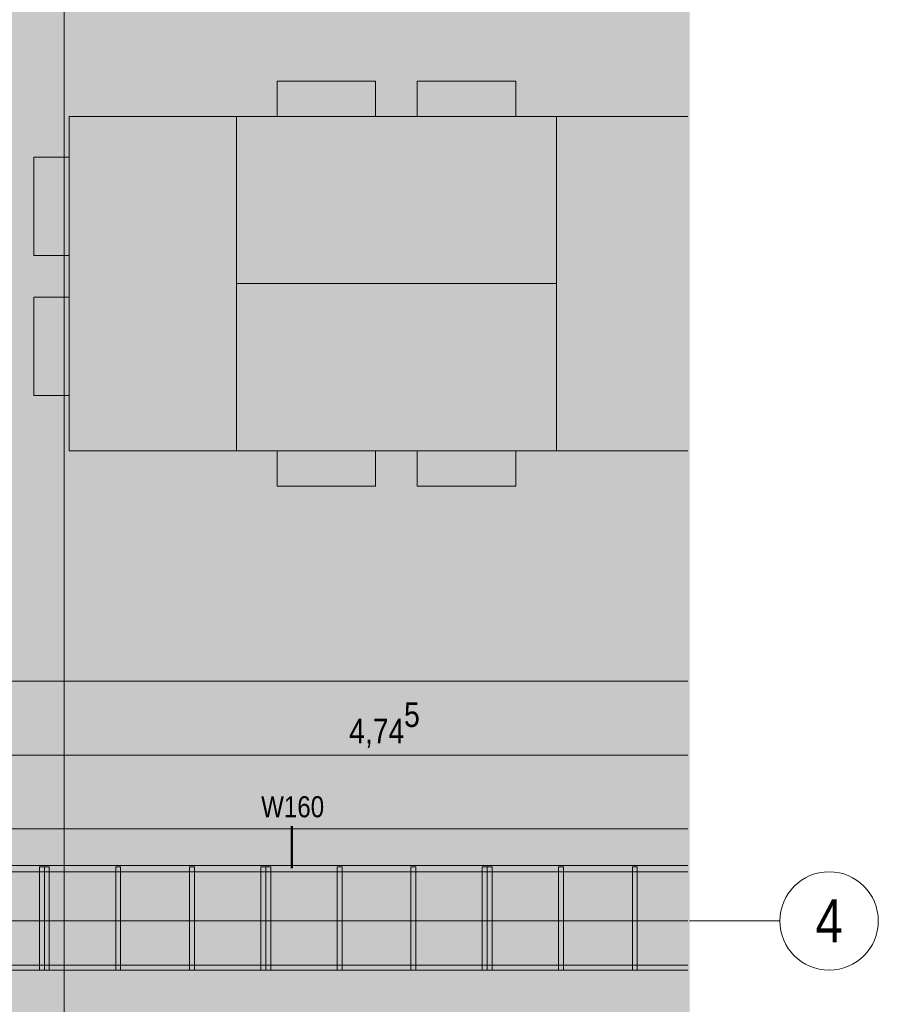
# Model space of a CAD drawing. Extents: x -740 to 300, y 62 to 1112.
# Tile 129 of 187: x 22 to 92, y 603 to 683. Entities that reach past the tile are written whole.
import ezdxf
from ezdxf.enums import TextEntityAlignment as Align
from ezdxf.lldxf.tags import DXFTag

# ---------------------------------------------------------------- set-up
doc = ezdxf.new("R2010")
doc.units = 0
doc.layers.get('0').update_dxf_attribs({"lineweight": 13})
for name, color, linetype, lineweight, true_color in [('00 -Bauelemente -Gipskarton', 7, 'Continuous', 9, 0xff7fe6), ('30 -34 Innenwände- 2 nichttragend', 7, 'Continuous', 18, 0xff7fe6), ('30 -34 Innenwände- 6 Elemente', 7, 'Continuous', 9, 0xff6633), ('30 -35 Decken- 1 Konstruktion-Träger- Stahlbeton', 7, 'Continuous', 13, 0x33aa00), ('60- 61 allgemeine Ausstattung- 1 Möbel', 9, 'Continuous', 9, 0x808080), ('70 -76 Bemaßung- 2 Allgemein', 9, 'Continuous', 5, 0x808080), ('iwb_Layout Achsbezeichung', 1, 'Continuous', 13, 0xff0000), ('iwb_Layout BA_Markierung', 7, 'Continuous', 9, 0xbadcdc)]:
    doc.layers.add(name, color=color, linetype=linetype, lineweight=lineweight, true_color=true_color)
doc.layers.add('70 -71 Achsen- 1 Gebäudeachsen', color=7, linetype='STRICHPUNKT2-A06CPVBCL0', lineweight=18)
doc.layers.add('70 -75 Raumstempel- 3 Wandstempel', color=7, linetype='Continuous', lineweight=50)
doc.styles.get("Standard").update_dxf_attribs({"font": 'ARIALN.TTF'})
tags = doc.linetypes.add('grob-A06CPVB9L0', pattern=[14, 3, -8, 3]).pattern_tags.tags
tags[8:9] = [DXFTag(74, 4), DXFTag(75, 0), DXFTag(340, '0'), DXFTag(46, 0.0), DXFTag(50, 0.0), DXFTag(44, 0.0), DXFTag(45, 0.0)]
tags[6:7] = [DXFTag(74, 4), DXFTag(75, 0), DXFTag(340, '0'), DXFTag(46, 0.0), DXFTag(50, 0.0), DXFTag(44, 0.0), DXFTag(45, 0.0)]
tags[4:5] = [DXFTag(74, 4), DXFTag(75, 0), DXFTag(340, '0'), DXFTag(46, 0.0), DXFTag(50, 0.0), DXFTag(44, 0.0), DXFTag(45, 0.0)]
tags = doc.linetypes.add('STRICHPUNKT2', pattern=[12.7, 6.35, -3.175, 0, -3.175]).pattern_tags.tags
tags[10:11] = [DXFTag(74, 4), DXFTag(75, 0), DXFTag(340, '0'), DXFTag(46, 0.0), DXFTag(50, 0.0), DXFTag(44, 0.0), DXFTag(45, 0.0)]
tags[8:9] = [DXFTag(74, 4), DXFTag(75, 0), DXFTag(340, '0'), DXFTag(46, 0.0), DXFTag(50, 0.0), DXFTag(44, 0.0), DXFTag(45, 0.0)]
tags[6:7] = [DXFTag(74, 4), DXFTag(75, 0), DXFTag(340, '0'), DXFTag(46, 0.0), DXFTag(50, 0.0), DXFTag(44, 0.0), DXFTag(45, 0.0)]
tags[4:5] = [DXFTag(74, 4), DXFTag(75, 0), DXFTag(340, '0'), DXFTag(46, 0.0), DXFTag(50, 0.0), DXFTag(44, 0.0), DXFTag(45, 0.0)]
tags = doc.linetypes.add('STRICHPUNKT2-A06CPVBCL0', pattern=[12.7, 6.35, -3.175, 0, -3.175]).pattern_tags.tags
tags[10:11] = [DXFTag(74, 4), DXFTag(75, 0), DXFTag(340, '0'), DXFTag(46, 0.0), DXFTag(50, 0.0), DXFTag(44, 0.0), DXFTag(45, 0.0)]
tags[8:9] = [DXFTag(74, 4), DXFTag(75, 0), DXFTag(340, '0'), DXFTag(46, 0.0), DXFTag(50, 0.0), DXFTag(44, 0.0), DXFTag(45, 0.0)]
tags[6:7] = [DXFTag(74, 4), DXFTag(75, 0), DXFTag(340, '0'), DXFTag(46, 0.0), DXFTag(50, 0.0), DXFTag(44, 0.0), DXFTag(45, 0.0)]
tags[4:5] = [DXFTag(74, 4), DXFTag(75, 0), DXFTag(340, '0'), DXFTag(46, 0.0), DXFTag(50, 0.0), DXFTag(44, 0.0), DXFTag(45, 0.0)]

# ---------------------------------------------------------------- blocks, each defined once
blk = doc.blocks.new('Polygon-A06CPVB3L0')
at = {"color": 0, "linetype": 'ByBlock', "lineweight": -2, "ltscale": 0.13}
blk.add_solid([(4.854, 86.708), (4.686, 1083.814), (76.501, 86.518), (76.501, 1083.814)], dxfattribs=at)
blk = doc.blocks.new('Referenz-A06CPVBEL0')
at = {"layer": '00 -Bauelemente -Gipskarton', "color": 0, "linetype": 'Continuous', "lineweight": 0, "ltscale": 0.13}
for points in [[(76.349, 617.412), (4.144, 617.412), (76.349, 617.221)], [(76.349, 617.221), (4.144, 617.412), (4.144, 617.162)], [(76.349, 617.221), (4.144, 617.162), (76.349, 617.162)], [(76.349, 617.162), (4.144, 617.162), (76.349, 616.971)], [(76.349, 616.971), (4.144, 617.162), (4.144, 616.912)], [(76.349, 616.971), (4.144, 616.912), (76.349, 616.912)], [(76.349, 614.912), (4.144, 614.912), (76.349, 614.716)], [(76.349, 614.716), (4.144, 614.912), (4.144, 614.662)], [(76.349, 614.716), (4.144, 614.662), (76.349, 614.662)], [(76.349, 614.662), (4.144, 614.662), (76.349, 614.466)], [(76.349, 614.466), (4.144, 614.662), (4.144, 614.412)], [(76.349, 614.466), (4.144, 614.412), (76.349, 614.412)]]:
    blk.add_solid(points, dxfattribs=at)
at = {"layer": '30 -34 Innenwände- 2 nichttragend', "color": 0, "linetype": 'Continuous', "ltscale": 0.18}
for p, q in [((4.144, 617.412), (76.349, 617.412)), ((4.144, 614.412), (76.349, 614.412))]:
    blk.add_line(p, q, dxfattribs=at)
at = {"layer": '30 -34 Innenwände- 6 Elemente', "color": 0, "linetype": 'grob-A06CPVB9L0', "ltscale": 0.13}
blk.add_line((25.644, 1007.712), (25.644, 388.912), dxfattribs=at)
at = {"layer": '30 -35 Decken- 1 Konstruktion-Träger- Stahlbeton', "color": 0, "linetype": 'grob-A06CPVB9L0', "lineweight": -2, "ltscale": 0.13}
for p, q in [((76.349, 613.912), (5.644, 613.912)), ((76.349, 605.912), (5.644, 605.912))]:
    blk.add_line(p, q, dxfattribs=at)
at = {"layer": '60- 61 allgemeine Ausstattung- 1 Möbel', "color": 0, "linetype": 'Continuous', "ltscale": 0.13}
for p, q in [((42.968, 675.356), (42.968, 678.237)), ((42.968, 678.237), (50.968, 678.237)), ((50.968, 678.237), (50.968, 675.356)), ((54.358, 675.356), (54.358, 678.237)), ((54.358, 678.237), (62.358, 678.237)), ((62.358, 678.237), (62.358, 675.356)), ((26.063, 648.156), (26.063, 675.356)), ((26.063, 675.356), (39.663, 675.356)), ((39.663, 675.356), (65.663, 675.356)), ((39.663, 661.756), (39.663, 675.356)), ((39.663, 675.356), (39.663, 648.156)), ((50.968, 675.356), (42.968, 675.356)), ((62.358, 675.356), (54.358, 675.356)), ((65.663, 675.356), (65.663, 661.756)), ((65.663, 648.156), (65.663, 675.356)), ((65.663, 675.356), (76.349, 675.356)), ((23.182, 672.051), (26.063, 672.051)), ((23.182, 664.051), (23.182, 672.051)), ((26.063, 672.051), (26.063, 664.051)), ((26.063, 664.051), (23.182, 664.051)), ((65.663, 661.756), (39.663, 661.756)), ((39.663, 661.756), (65.663, 661.756)), ((39.663, 648.156), (39.663, 661.756)), ((65.663, 661.756), (65.663, 648.156)), ((23.182, 660.661), (26.063, 660.661)), ((23.182, 652.661), (23.182, 660.661)), ((26.063, 660.661), (26.063, 652.661)), ((26.063, 652.661), (23.182, 652.661)), ((39.663, 648.156), (26.063, 648.156)), ((65.663, 648.156), (39.663, 648.156)), ((42.968, 645.275), (42.968, 648.156)), ((42.968, 648.156), (50.968, 648.156)), ((50.968, 648.156), (50.968, 645.275)), ((54.358, 645.275), (54.358, 648.156)), ((54.358, 648.156), (62.358, 648.156)), ((62.358, 648.156), (62.358, 645.275)), ((76.349, 648.156), (65.663, 648.156)), ((50.968, 645.275), (42.968, 645.275)), ((62.358, 645.275), (54.358, 645.275))]:
    blk.add_line(p, q, dxfattribs=at)
at = {"layer": '60- 61 allgemeine Ausstattung- 1 Möbel', "color": 0, "linetype": 'grob-A06CPVB9L0', "lineweight": 15, "ltscale": 0.15}
for p, q in [((23.644, 614.312), (24.044, 614.312)), ((23.644, 605.912), (23.644, 614.312)), ((24.044, 614.312), (24.444, 614.312)), ((24.044, 605.912), (24.044, 614.312)), ((24.044, 614.312), (24.044, 605.912)), ((24.444, 614.312), (24.444, 605.912)), ((29.844, 614.312), (30.244, 614.312)), ((29.844, 605.912), (29.844, 614.312)), ((30.244, 614.312), (30.244, 605.912)), ((35.844, 614.312), (36.244, 614.312)), ((35.844, 605.912), (35.844, 614.312)), ((36.244, 614.312), (36.244, 605.912)), ((41.644, 614.312), (42.044, 614.312)), ((41.644, 605.912), (41.644, 614.312)), ((42.044, 614.312), (42.044, 605.912)), ((42.044, 614.312), (42.444, 614.312)), ((42.044, 605.912), (42.044, 614.312)), ((42.444, 614.312), (42.444, 605.912)), ((47.844, 614.312), (48.244, 614.312)), ((47.844, 605.912), (47.844, 614.312)), ((48.244, 614.312), (48.244, 605.912)), ((53.844, 614.312), (54.244, 614.312)), ((53.844, 605.912), (53.844, 614.312)), ((54.244, 614.312), (54.244, 605.912)), ((59.644, 614.312), (60.044, 614.312)), ((59.644, 605.912), (59.644, 614.312)), ((60.044, 614.312), (60.044, 605.912)), ((60.044, 614.312), (60.444, 614.312)), ((60.044, 605.912), (60.044, 614.312)), ((60.444, 614.312), (60.444, 605.912)), ((65.844, 614.312), (66.244, 614.312)), ((65.844, 605.912), (65.844, 614.312)), ((66.244, 614.312), (66.244, 605.912)), ((71.844, 614.312), (72.244, 614.312)), ((71.844, 605.912), (71.844, 614.312)), ((72.244, 614.312), (72.244, 605.912)), ((6.044, 606.312), (76.349, 606.312)), ((76.349, 605.912), (6.044, 605.912)), ((24.044, 605.912), (23.644, 605.912)), ((24.444, 605.912), (24.044, 605.912)), ((30.244, 605.912), (29.844, 605.912)), ((36.244, 605.912), (35.844, 605.912)), ((42.044, 605.912), (41.644, 605.912)), ((42.444, 605.912), (42.044, 605.912)), ((48.244, 605.912), (47.844, 605.912)), ((54.244, 605.912), (53.844, 605.912)), ((60.044, 605.912), (59.644, 605.912)), ((60.444, 605.912), (60.044, 605.912)), ((66.244, 605.912), (65.844, 605.912)), ((72.244, 605.912), (71.844, 605.912))]:
    blk.add_line(p, q, dxfattribs=at)
at = {"layer": '70 -71 Achsen- 1 Gebäudeachsen', "color": 0, "linetype": 'STRICHPUNKT2-A06CPVBCL0', "ltscale": 0.18}
blk.add_line((-682.362, 609.912), (76.349, 609.912), dxfattribs=at)
at = {"layer": '70 -75 Raumstempel- 3 Wandstempel', "color": 0, "linetype": 'Continuous', "ltscale": 0.5}
blk.add_line((44.164, 617.612), (44.164, 614.212), dxfattribs=at)
at = {"layer": '70 -76 Bemaßung- 2 Allgemein', "color": 0, "linetype": 'Continuous', "ltscale": 0.13}
for p, q in [((76.349, 629.412), (5.204, 629.412)), ((76.349, 623.412), (5.204, 623.412))]:
    blk.add_line(p, q, dxfattribs=at)
at = {"layer": '70 -76 Bemaßung- 2 Allgemein', "color": 0, "lineweight": 0}
for points in [[(63.573, 616.593), (64.905, 613.923), (66.244, 616.592)], [(63.573, 611.253), (64.905, 613.923), (66.244, 611.254)], [(63.573, 608.593), (64.905, 605.923), (66.244, 608.592)], [(63.573, 603.253), (64.905, 605.923), (66.244, 603.254)]]:
    blk.add_solid(points, dxfattribs=at)
at = {"layer": '70 -75 Raumstempel- 3 Wandstempel', "color": 0, "linetype": 'Continuous', "ltscale": 0.5, "insert": (41.663, 620.059), "char_height": 1.71171, "attachment_point": 1}
blk.add_mtext('{\\fArial Narrow;W160}', dxfattribs=at)
at = {"layer": '70 -76 Bemaßung- 2 Allgemein', "color": 0, "linetype": 'Continuous', "ltscale": 0.13, "char_height": 2.01377, "attachment_point": 1}
for s, insert in [('{\\fArial Narrow;5}', (53.28, 627.705)), ('{\\fArial Narrow;4,74}', (48.814, 626.362))]:
    blk.add_mtext(s, dxfattribs=dict(at, insert=insert))

msp = doc.modelspace()

# ---------------------------------------------------------------- linework, layer by layer
at = {"layer": 'iwb_Layout Achsbezeichung', "linetype": 'STRICHPUNKT2', "lineweight": 13, "ltscale": 0.39}
msp.add_line((76.501, 609.912), (83.837, 609.912), dxfattribs=at)
at = {"layer": 'iwb_Layout Achsbezeichung', "ltscale": 0.39, "extrusion": (0, 0, -1)}
msp.add_circle((-87.837, 609.912), 4, dxfattribs=at)

# ---------------------------------------------------------------- block references
at = {"color": 8, "lineweight": 13, "ltscale": 0.13, "true_color": 0x808080}
msp.add_blockref('Referenz-A06CPVBEL0', (0, 0), dxfattribs=at)
at = {"layer": 'iwb_Layout BA_Markierung', "ltscale": 0.13}
msp.add_blockref('Polygon-A06CPVB3L0', (0, 0), dxfattribs=at)

# ---------------------------------------------------------------- texts
at = {"layer": 'iwb_Layout Achsbezeichung', "ltscale": 0.39}
msp.add_text('4', height=3.5, dxfattribs=at).set_placement((87.837, 609.912), align=Align.MIDDLE_CENTER)

doc.saveas('drawing.dxf')
